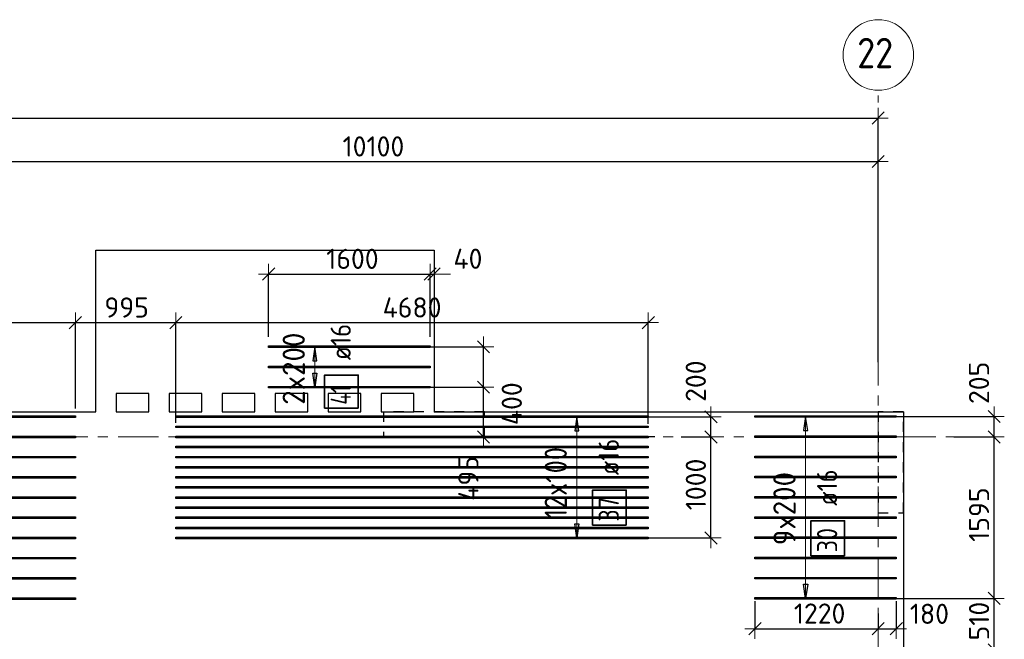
# Model space of a CAD drawing. Header units: metres. Extents: x -38 to 107, y -15 to 21.
# Tile 53 of 167: x 53.1 to 62.85, y 14.4 to 20.53. Entities that reach past the tile are written whole.
import ezdxf

# ---------------------------------------------------------------- set-up
doc = ezdxf.new("R2010")
doc.units = ezdxf.units.M
doc.header["$PDMODE"] = 65
for name, pattern in [('______11', [0.5, 0.4, -0.05, 0, -0.05]), ('______2', [0.0405, 0.03, -0.0105]), ('______5', [1.1, 0.8, -0.1, 0.1, -0.1])]:
    doc.linetypes.add(name, pattern=pattern)
for name, color, linetype, lineweight in [('XR$2$Осевая линия (1)', 7, '______5', 13), ('XR$2$Размерная линия (1)', 7, 'Continuous', 13), ('XR$4$Перекрытие (1)', 7, 'Continuous', 35), ('XR$4$Размерная линия (1)', 7, 'Continuous', 13)]:
    doc.layers.add(name, color=color, linetype=linetype, lineweight=lineweight)
doc.layers.add('XR$4$Арм.стержн.Доп. Арм верхн.зоны Х', color=7, linetype='Continuous', lineweight=35, true_color=0x8c8cff)
doc.layers.add('XR$6$Стена_ бетон несущ.', color=7, linetype='Continuous', lineweight=70, true_color=0xb4b496)
doc.styles.add('ISOCPEUR', font='txt')
doc.dimstyles.new('DIMSTYLE_3', dxfattribs={"dimtxt": 0.2, "dimasz": 0.2, "dimexe": 0, "dimexo": 0, "dimgap": 0.1, "dimtad": 2, "dimdec": 0, "dimlfac": 1000, "dimrnd": 5, "dimzin": 12, "dimdsep": 46, "dimtxsty": 'ISOCPEUR', "dimblk1": 'ALL_ML_STRICH', "dimblk2": 'ALL_ML_STRICH', "dimsah": 1, "dimcen": 0, "dimclrd": 7, "dimclre": 256, "dimclrt": 7, "dimadec": 0, "dimazin": 0, "dimtfac": 1, "dimtdec": 0, "dimtix": 1, "dimtmove": 2, "dimatfit": 3, "dimfxl": 0, "dimtzin": 0, "dimlwd": 0, "dimlwe": -3, "dimarcsym": 0})
doc.dimstyles.new('DIMSTYLE_33', dxfattribs={"dimtxt": 0.2, "dimasz": 0.2, "dimexe": 0, "dimexo": 0, "dimgap": 0.1, "dimtad": 2, "dimdec": 0, "dimlfac": 1000, "dimrnd": 5, "dimzin": 12, "dimdsep": 46, "dimtxsty": 'ISOCPEUR', "dimblk1": 'ALL_ML_STRICH', "dimblk2": 'ALL_ML_STRICH', "dimsah": 1, "dimcen": 0, "dimclrd": 7, "dimclre": 256, "dimclrt": 7, "dimadec": 0, "dimazin": 0, "dimtfac": 1, "dimtdec": 0, "dimtix": 1, "dimtmove": 2, "dimatfit": 3, "dimfxl": 0, "dimtvp": 1.2, "dimtzin": 0, "dimlwd": 0, "dimlwe": -3, "dimarcsym": 0})
doc.dimstyles.new('DIMSTYLE_34', dxfattribs={"dimtxt": 0.2, "dimasz": 0.2, "dimexe": 0, "dimexo": 0, "dimgap": 0.1, "dimtad": 0, "dimdec": 0, "dimlfac": 1000, "dimrnd": 5, "dimzin": 12, "dimdsep": 46, "dimtxsty": 'ISOCPEUR', "dimblk1": 'ALL_ML_STRICH', "dimblk2": 'ALL_ML_STRICH', "dimsah": 1, "dimcen": 0, "dimclrd": 7, "dimclre": 256, "dimclrt": 7, "dimadec": 0, "dimazin": 0, "dimtfac": 1, "dimtdec": 0, "dimtix": 1, "dimtmove": 2, "dimatfit": 3, "dimfxl": 0, "dimtvp": 1.2, "dimtzin": 0, "dimlwd": 0, "dimlwe": -3, "dimarcsym": 0})

# ---------------------------------------------------------------- blocks, each defined once
blk = doc.blocks.new('ALL_ML_STRICH')
at = {"color": 0, "linetype": 'ByBlock', "lineweight": -2}
for p, q in [((0, -0.5), (0, 0.5)), ((-1, 0), (0.5, 0)), ((-0.3, -0.3), (0.3, 0.3))]:
    blk.add_line(p, q, dxfattribs=at)
blk = doc.blocks.new('*D11')
at = {"layer": 'DEFPOINTS', "color": 7, "linetype": 'Continuous', "lineweight": 13, "transparency": 33554687}
for p in [(0.5, 19.5574), (0.5, 19.3768), (61.6, 17.1197)]:
    blk.add_point(p, dxfattribs=at)
at = {"layer": 'XR$2$Размерная линия (1)', "color": 9, "linetype": 'Continuous', "lineweight": -2, "true_color": 0xc7c7c7, "transparency": 33554687}
for p, q in [((0.5, 19.3568), (0.5, 19.5574)), ((61.6, 17.1397), (61.6, 19.5574))]:
    blk.add_line(p, q, dxfattribs=at)
at = {"layer": 'XR$2$Размерная линия (1)', "color": 7, "linetype": 'Continuous', "lineweight": -2, "transparency": 33554687}
blk.add_line((0.5, 19.5574), (61.6, 19.5574), dxfattribs=at)
at = {"layer": 'XR$2$Размерная линия (1)', "color": 7, "linetype": 'Continuous', "lineweight": 13, "transparency": 33554687, "xscale": 0.2, "yscale": 0.2, "zscale": 0.2, "rotation": 180}
blk.add_blockref('ALL_ML_STRICH', (0.5, 19.5574), dxfattribs=at)
at = {"layer": 'XR$2$Размерная линия (1)', "color": 7, "linetype": 'Continuous', "lineweight": 13, "transparency": 33554687, "xscale": 0.2, "yscale": 0.2, "zscale": 0.2}
blk.add_blockref('ALL_ML_STRICH', (61.6, 19.5574), dxfattribs=at)
at = {"layer": 'XR$2$Размерная линия (1)', "color": 7, "linetype": 'Continuous', "lineweight": 13, "transparency": 33554687, "insert": (31.1, 19.7074), "char_height": 0.2, "width": 1, "attachment_point": 5, "style": 'ISOCPEUR'}
blk.add_mtext('\\A1;{61100}', dxfattribs=at)
blk = doc.blocks.new('*D38')
at = {"layer": 'DEFPOINTS', "color": 7, "linetype": 'Continuous', "lineweight": 13, "transparency": 33554687}
for p in [(51.5, 19.1261), (61.6, 17.4912), (51.5, 17.3896)]:
    blk.add_point(p, dxfattribs=at)
at = {"layer": 'XR$2$Размерная линия (1)', "color": 9, "linetype": 'Continuous', "lineweight": -2, "true_color": 0xc7c7c7, "transparency": 33554687}
for p, q in [((51.5, 17.4096), (51.5, 19.1261)), ((61.6, 17.5112), (61.6, 19.1261))]:
    blk.add_line(p, q, dxfattribs=at)
at = {"layer": 'XR$2$Размерная линия (1)', "color": 7, "linetype": 'Continuous', "lineweight": -2, "transparency": 33554687}
blk.add_line((51.5, 19.1261), (61.6, 19.1261), dxfattribs=at)
at = {"layer": 'XR$2$Размерная линия (1)', "color": 7, "linetype": 'Continuous', "lineweight": 13, "transparency": 33554687, "xscale": 0.2, "yscale": 0.2, "zscale": 0.2, "rotation": 180}
blk.add_blockref('ALL_ML_STRICH', (51.5, 19.1261), dxfattribs=at)
at = {"layer": 'XR$2$Размерная линия (1)', "color": 7, "linetype": 'Continuous', "lineweight": 13, "transparency": 33554687, "xscale": 0.2, "yscale": 0.2, "zscale": 0.2}
blk.add_blockref('ALL_ML_STRICH', (61.6, 19.1261), dxfattribs=at)
at = {"layer": 'XR$2$Размерная линия (1)', "color": 7, "linetype": 'Continuous', "lineweight": 13, "transparency": 33554687, "insert": (56.6, 19.2761), "char_height": 0.2, "width": 1, "attachment_point": 5, "style": 'ISOCPEUR'}
blk.add_mtext('\\A1;{10100}', dxfattribs=at)
blk = doc.blocks.new('*D323')
at = {"layer": 'DEFPOINTS', "color": 7, "linetype": 'Continuous', "lineweight": 13, "transparency": 33554687}
for p in [(59.6281, 16.4), (59.2441, 15.4002), (59.9438, 15.4002)]:
    blk.add_point(p, dxfattribs=at)
at = {"layer": 'XR$4$Размерная линия (1)', "color": 9, "linetype": 'Continuous', "lineweight": -2, "true_color": 0xc7c7c7, "transparency": 33554687}
for p, q in [((59.6481, 16.4), (59.9438, 16.4)), ((59.2641, 15.4002), (59.9438, 15.4002))]:
    blk.add_line(p, q, dxfattribs=at)
at = {"layer": 'XR$4$Размерная линия (1)', "color": 7, "linetype": 'Continuous', "lineweight": -2, "transparency": 33554687}
blk.add_line((59.9438, 15.4002), (59.9438, 16.4), dxfattribs=at)
at = {"layer": 'XR$4$Размерная линия (1)', "color": 7, "linetype": 'Continuous', "lineweight": 13, "transparency": 33554687, "xscale": 0.2, "yscale": 0.2, "zscale": 0.2}
for p, rotation in [((59.9438, 16.4), 90), ((59.9438, 15.4002), 270)]:
    blk.add_blockref('ALL_ML_STRICH', p, dxfattribs=dict(at, rotation=rotation))
at = {"layer": 'XR$4$Размерная линия (1)', "color": 7, "linetype": 'Continuous', "lineweight": 13, "transparency": 33554687, "insert": (59.7938, 15.9301), "char_height": 0.2, "width": 0.8, "attachment_point": 5, "rotation": 90, "style": 'ISOCPEUR'}
blk.add_mtext('\\A1;{1000}', dxfattribs=at)
blk = doc.blocks.new('*D324')
at = {"layer": 'DEFPOINTS', "color": 7, "linetype": 'Continuous', "lineweight": 13, "transparency": 33554687}
for p in [(59.2575, 16.6002), (59.6281, 16.4), (59.9438, 16.4)]:
    blk.add_point(p, dxfattribs=at)
at = {"layer": 'XR$4$Размерная линия (1)', "color": 9, "linetype": 'Continuous', "lineweight": -2, "true_color": 0xc7c7c7, "transparency": 33554687}
for p, q in [((59.2775, 16.6002), (59.9438, 16.6002)), ((59.6481, 16.4), (59.9438, 16.4))]:
    blk.add_line(p, q, dxfattribs=at)
at = {"layer": 'XR$4$Размерная линия (1)', "color": 7, "linetype": 'Continuous', "lineweight": -2, "transparency": 33554687}
blk.add_line((59.9438, 16.4), (59.9438, 16.6002), dxfattribs=at)
at = {"layer": 'XR$4$Размерная линия (1)', "color": 7, "linetype": 'Continuous', "lineweight": 13, "transparency": 33554687, "xscale": 0.2, "yscale": 0.2, "zscale": 0.2}
for p, rotation in [((59.9438, 16.6002), 90), ((59.9438, 16.4), 270)]:
    blk.add_blockref('ALL_ML_STRICH', p, dxfattribs=dict(at, rotation=rotation))
at = {"layer": 'XR$4$Размерная линия (1)', "color": 7, "linetype": 'Continuous', "lineweight": 13, "transparency": 33554687, "insert": (59.7932, 16.9524), "char_height": 0.2, "width": 0.6, "attachment_point": 5, "rotation": 90, "style": 'ISOCPEUR'}
blk.add_mtext('\\A1;{200}', dxfattribs=at)
blk = doc.blocks.new('*D401')
at = {"layer": 'DEFPOINTS', "color": 7, "linetype": 'Continuous', "lineweight": 13, "transparency": 33554687}
for p in [(55.562, 18.0132), (55.562, 17.3719), (57.162, 17.3719)]:
    blk.add_point(p, dxfattribs=at)
at = {"layer": 'XR$4$Размерная линия (1)', "color": 9, "linetype": 'Continuous', "lineweight": -2, "true_color": 0xc7c7c7, "transparency": 33554687}
for p, q in [((55.562, 17.3919), (55.562, 18.0132)), ((57.162, 17.3919), (57.162, 18.0132))]:
    blk.add_line(p, q, dxfattribs=at)
at = {"layer": 'XR$4$Размерная линия (1)', "color": 7, "linetype": 'Continuous', "lineweight": -2, "transparency": 33554687}
blk.add_line((55.562, 18.0132), (57.162, 18.0132), dxfattribs=at)
at = {"layer": 'XR$4$Размерная линия (1)', "color": 7, "linetype": 'Continuous', "lineweight": 13, "transparency": 33554687, "xscale": 0.2, "yscale": 0.2, "zscale": 0.2, "rotation": 180}
blk.add_blockref('ALL_ML_STRICH', (55.562, 18.0132), dxfattribs=at)
at = {"layer": 'XR$4$Размерная линия (1)', "color": 7, "linetype": 'Continuous', "lineweight": 13, "transparency": 33554687, "xscale": 0.2, "yscale": 0.2, "zscale": 0.2}
blk.add_blockref('ALL_ML_STRICH', (57.162, 18.0132), dxfattribs=at)
at = {"layer": 'XR$4$Размерная линия (1)', "color": 7, "linetype": 'Continuous', "lineweight": 13, "transparency": 33554687, "insert": (56.392, 18.1632), "char_height": 0.2, "width": 0.8, "attachment_point": 5, "style": 'ISOCPEUR'}
blk.add_mtext('\\A1;{1600}', dxfattribs=at)
blk = doc.blocks.new('*D402')
at = {"layer": 'DEFPOINTS', "color": 7, "linetype": 'Continuous', "lineweight": 13, "transparency": 33554687}
for p in [(57.2002, 18.0708), (57.162, 18.0132), (57.162, 17.3719)]:
    blk.add_point(p, dxfattribs=at)
at = {"layer": 'XR$4$Размерная линия (1)', "color": 9, "linetype": 'Continuous', "lineweight": -2, "true_color": 0xc7c7c7, "transparency": 33554687}
for p, q in [((57.2002, 18.0908), (57.2002, 18.0132)), ((57.162, 17.3919), (57.162, 18.0132))]:
    blk.add_line(p, q, dxfattribs=at)
at = {"layer": 'XR$4$Размерная линия (1)', "color": 7, "linetype": 'Continuous', "lineweight": -2, "transparency": 33554687}
blk.add_line((57.162, 18.0132), (57.2002, 18.0132), dxfattribs=at)
at = {"layer": 'XR$4$Размерная линия (1)', "color": 7, "linetype": 'Continuous', "lineweight": 13, "transparency": 33554687, "xscale": 0.2, "yscale": 0.2, "zscale": 0.2}
blk.add_blockref('ALL_ML_STRICH', (57.2002, 18.0132), dxfattribs=at)
at = {"layer": 'XR$4$Размерная линия (1)', "color": 7, "linetype": 'Continuous', "lineweight": 13, "transparency": 33554687, "xscale": 0.2, "yscale": 0.2, "zscale": 0.2, "rotation": 180}
blk.add_blockref('ALL_ML_STRICH', (57.162, 18.0132), dxfattribs=at)
at = {"layer": 'XR$4$Размерная линия (1)', "color": 7, "linetype": 'Continuous', "lineweight": 13, "transparency": 33554687, "insert": (57.5361, 18.1643), "char_height": 0.2, "width": 0.4, "attachment_point": 5, "style": 'ISOCPEUR'}
blk.add_mtext('\\A1;{40}', dxfattribs=at)
blk = doc.blocks.new('*D518')
at = {"layer": 'DEFPOINTS', "color": 7, "linetype": 'Continuous', "lineweight": 13, "transparency": 33554687}
for p in [(57.1134, 16.893), (57.6912, 16.4), (59.4061, 16.4)]:
    blk.add_point(p, dxfattribs=at)
at = {"layer": 'XR$4$Размерная линия (1)', "color": 9, "linetype": 'Continuous', "lineweight": -2, "true_color": 0xc7c7c7, "transparency": 33554687}
for p, q in [((57.1334, 16.893), (57.6912, 16.893)), ((59.3861, 16.4), (57.6912, 16.4))]:
    blk.add_line(p, q, dxfattribs=at)
at = {"layer": 'XR$4$Размерная линия (1)', "color": 7, "linetype": 'Continuous', "lineweight": -2, "transparency": 33554687}
blk.add_line((57.6912, 16.4), (57.6912, 16.893), dxfattribs=at)
at = {"layer": 'XR$4$Размерная линия (1)', "color": 7, "linetype": 'Continuous', "lineweight": 13, "transparency": 33554687, "xscale": 0.2, "yscale": 0.2, "zscale": 0.2}
for p, rotation in [((57.6912, 16.893), 90), ((57.6912, 16.4), 270)]:
    blk.add_blockref('ALL_ML_STRICH', p, dxfattribs=dict(at, rotation=rotation))
at = {"layer": 'XR$4$Размерная линия (1)', "color": 7, "linetype": 'Continuous', "lineweight": 13, "transparency": 33554687, "insert": (57.5407, 15.9903), "char_height": 0.2, "width": 0.6, "attachment_point": 5, "rotation": 90, "style": 'ISOCPEUR'}
blk.add_mtext('\\A1;{495}', dxfattribs=at)
blk = doc.blocks.new('*D519')
at = {"layer": 'DEFPOINTS', "color": 7, "linetype": 'Continuous', "lineweight": 13, "transparency": 33554687}
for p in [(57.0842, 17.293), (57.1134, 16.893), (57.6912, 16.893)]:
    blk.add_point(p, dxfattribs=at)
at = {"layer": 'XR$4$Размерная линия (1)', "color": 9, "linetype": 'Continuous', "lineweight": -2, "true_color": 0xc7c7c7, "transparency": 33554687}
for p, q in [((57.1042, 17.293), (57.6912, 17.293)), ((57.1334, 16.893), (57.6912, 16.893))]:
    blk.add_line(p, q, dxfattribs=at)
at = {"layer": 'XR$4$Размерная линия (1)', "color": 7, "linetype": 'Continuous', "lineweight": -2, "transparency": 33554687}
blk.add_line((57.6912, 16.893), (57.6912, 17.293), dxfattribs=at)
at = {"layer": 'XR$4$Размерная линия (1)', "color": 7, "linetype": 'Continuous', "lineweight": 13, "transparency": 33554687, "xscale": 0.2, "yscale": 0.2, "zscale": 0.2}
for p, rotation in [((57.6912, 17.293), 90), ((57.6912, 16.893), 270)]:
    blk.add_blockref('ALL_ML_STRICH', p, dxfattribs=dict(at, rotation=rotation))
at = {"layer": 'XR$4$Размерная линия (1)', "color": 7, "linetype": 'Continuous', "lineweight": 13, "transparency": 33554687, "insert": (57.9708, 16.7291), "char_height": 0.2, "width": 0.6, "attachment_point": 5, "rotation": 90, "style": 'ISOCPEUR'}
blk.add_mtext('\\A1;{400}', dxfattribs=at)
blk = doc.blocks.new('*D608')
at = {"layer": 'DEFPOINTS', "color": 7, "linetype": 'Continuous', "lineweight": 13, "transparency": 33554687}
for p in [(61.7243, 14.8025), (61.7086, 14.2925), (62.7493, 14.2925)]:
    blk.add_point(p, dxfattribs=at)
at = {"layer": 'XR$4$Размерная линия (1)', "color": 9, "linetype": 'Continuous', "lineweight": -2, "true_color": 0xc7c7c7, "transparency": 33554687}
for p, q in [((61.7443, 14.8025), (62.7493, 14.8025)), ((61.7286, 14.2925), (62.7493, 14.2925))]:
    blk.add_line(p, q, dxfattribs=at)
at = {"layer": 'XR$4$Размерная линия (1)', "color": 7, "linetype": 'Continuous', "lineweight": -2, "transparency": 33554687}
blk.add_line((62.7493, 14.2925), (62.7493, 14.8025), dxfattribs=at)
at = {"layer": 'XR$4$Размерная линия (1)', "color": 7, "linetype": 'Continuous', "lineweight": 13, "transparency": 33554687, "xscale": 0.2, "yscale": 0.2, "zscale": 0.2}
for p, rotation in [((62.7493, 14.8025), 90), ((62.7493, 14.2925), 270)]:
    blk.add_blockref('ALL_ML_STRICH', p, dxfattribs=dict(at, rotation=rotation))
at = {"layer": 'XR$4$Размерная линия (1)', "color": 7, "linetype": 'Continuous', "lineweight": 13, "transparency": 33554687, "insert": (62.5993, 14.5775), "char_height": 0.2, "width": 0.6, "attachment_point": 5, "rotation": 90, "style": 'ISOCPEUR'}
blk.add_mtext('\\A1;{510}', dxfattribs=at)
blk = doc.blocks.new('*D609')
at = {"layer": 'DEFPOINTS', "color": 7, "linetype": 'Continuous', "lineweight": 13, "transparency": 33554687}
for p in [(62.3309, 16.4), (61.7243, 14.8025), (62.7493, 14.8025)]:
    blk.add_point(p, dxfattribs=at)
at = {"layer": 'XR$4$Размерная линия (1)', "color": 9, "linetype": 'Continuous', "lineweight": -2, "true_color": 0xc7c7c7, "transparency": 33554687}
for p, q in [((62.3509, 16.4), (62.7493, 16.4)), ((61.7443, 14.8025), (62.7493, 14.8025))]:
    blk.add_line(p, q, dxfattribs=at)
at = {"layer": 'XR$4$Размерная линия (1)', "color": 7, "linetype": 'Continuous', "lineweight": -2, "transparency": 33554687}
blk.add_line((62.7493, 14.8025), (62.7493, 16.4), dxfattribs=at)
at = {"layer": 'XR$4$Размерная линия (1)', "color": 7, "linetype": 'Continuous', "lineweight": 13, "transparency": 33554687, "xscale": 0.2, "yscale": 0.2, "zscale": 0.2}
for p, rotation in [((62.7493, 16.4), 90), ((62.7493, 14.8025), 270)]:
    blk.add_blockref('ALL_ML_STRICH', p, dxfattribs=dict(at, rotation=rotation))
at = {"layer": 'XR$4$Размерная линия (1)', "color": 7, "linetype": 'Continuous', "lineweight": 13, "transparency": 33554687, "insert": (62.5993, 15.6313), "char_height": 0.2, "width": 0.8, "attachment_point": 5, "rotation": 90, "style": 'ISOCPEUR'}
blk.add_mtext('\\A1;{1595}', dxfattribs=at)
blk = doc.blocks.new('*D610')
at = {"layer": 'DEFPOINTS', "color": 7, "linetype": 'Continuous', "lineweight": 13, "transparency": 33554687}
for p in [(61.7445, 16.6025), (62.3309, 16.4), (62.7493, 16.4)]:
    blk.add_point(p, dxfattribs=at)
at = {"layer": 'XR$4$Размерная линия (1)', "color": 9, "linetype": 'Continuous', "lineweight": -2, "true_color": 0xc7c7c7, "transparency": 33554687}
for p, q in [((61.7645, 16.6025), (62.7493, 16.6025)), ((62.3509, 16.4), (62.7493, 16.4))]:
    blk.add_line(p, q, dxfattribs=at)
at = {"layer": 'XR$4$Размерная линия (1)', "color": 7, "linetype": 'Continuous', "lineweight": -2, "transparency": 33554687}
blk.add_line((62.7493, 16.4), (62.7493, 16.6025), dxfattribs=at)
at = {"layer": 'XR$4$Размерная линия (1)', "color": 7, "linetype": 'Continuous', "lineweight": 13, "transparency": 33554687, "xscale": 0.2, "yscale": 0.2, "zscale": 0.2}
for p, rotation in [((62.7493, 16.6025), 90), ((62.7493, 16.4), 270)]:
    blk.add_blockref('ALL_ML_STRICH', p, dxfattribs=dict(at, rotation=rotation))
at = {"layer": 'XR$4$Размерная линия (1)', "color": 7, "linetype": 'Continuous', "lineweight": 13, "transparency": 33554687, "insert": (62.5986, 16.9358), "char_height": 0.2, "width": 0.6, "attachment_point": 5, "rotation": 90, "style": 'ISOCPEUR'}
blk.add_mtext('\\A1;{205}', dxfattribs=at)
blk = doc.blocks.new('*D611')
at = {"layer": 'DEFPOINTS', "color": 7, "linetype": 'Continuous', "lineweight": 13, "transparency": 33554687}
for p in [(60.3794, 14.7945), (61.6, 14.6729), (60.3794, 14.5022)]:
    blk.add_point(p, dxfattribs=at)
at = {"layer": 'XR$4$Размерная линия (1)', "color": 9, "linetype": 'Continuous', "lineweight": -2, "true_color": 0xc7c7c7, "transparency": 33554687}
for p, q in [((60.3794, 14.7745), (60.3794, 14.5022)), ((61.6, 14.6529), (61.6, 14.5022))]:
    blk.add_line(p, q, dxfattribs=at)
at = {"layer": 'XR$4$Размерная линия (1)', "color": 7, "linetype": 'Continuous', "lineweight": -2, "transparency": 33554687}
blk.add_line((60.3794, 14.5022), (61.6, 14.5022), dxfattribs=at)
at = {"layer": 'XR$4$Размерная линия (1)', "color": 7, "linetype": 'Continuous', "lineweight": 13, "transparency": 33554687, "xscale": 0.2, "yscale": 0.2, "zscale": 0.2, "rotation": 180}
blk.add_blockref('ALL_ML_STRICH', (60.3794, 14.5022), dxfattribs=at)
at = {"layer": 'XR$4$Размерная линия (1)', "color": 7, "linetype": 'Continuous', "lineweight": 13, "transparency": 33554687, "xscale": 0.2, "yscale": 0.2, "zscale": 0.2}
blk.add_blockref('ALL_ML_STRICH', (61.6, 14.5022), dxfattribs=at)
at = {"layer": 'XR$4$Размерная линия (1)', "color": 7, "linetype": 'Continuous', "lineweight": 13, "transparency": 33554687, "insert": (61.0197, 14.6522), "char_height": 0.2, "width": 0.8, "attachment_point": 5, "style": 'ISOCPEUR'}
blk.add_mtext('\\A1;{1220}', dxfattribs=at)
blk = doc.blocks.new('*D612')
at = {"layer": 'DEFPOINTS', "color": 7, "linetype": 'Continuous', "lineweight": 13, "transparency": 33554687}
for p in [(61.7794, 14.7945), (61.6, 14.6729), (61.6, 14.5022)]:
    blk.add_point(p, dxfattribs=at)
at = {"layer": 'XR$4$Размерная линия (1)', "color": 9, "linetype": 'Continuous', "lineweight": -2, "true_color": 0xc7c7c7, "transparency": 33554687}
for p, q in [((61.7794, 14.7745), (61.7794, 14.5022)), ((61.6, 14.6529), (61.6, 14.5022))]:
    blk.add_line(p, q, dxfattribs=at)
at = {"layer": 'XR$4$Размерная линия (1)', "color": 7, "linetype": 'Continuous', "lineweight": -2, "transparency": 33554687}
blk.add_line((61.6, 14.5022), (61.7794, 14.5022), dxfattribs=at)
at = {"layer": 'XR$4$Размерная линия (1)', "color": 7, "linetype": 'Continuous', "lineweight": 13, "transparency": 33554687, "xscale": 0.2, "yscale": 0.2, "zscale": 0.2, "rotation": 180}
blk.add_blockref('ALL_ML_STRICH', (61.6, 14.5022), dxfattribs=at)
at = {"layer": 'XR$4$Размерная линия (1)', "color": 7, "linetype": 'Continuous', "lineweight": 13, "transparency": 33554687, "xscale": 0.2, "yscale": 0.2, "zscale": 0.2}
blk.add_blockref('ALL_ML_STRICH', (61.7794, 14.5022), dxfattribs=at)
at = {"layer": 'XR$4$Размерная линия (1)', "color": 7, "linetype": 'Continuous', "lineweight": 13, "transparency": 33554687, "insert": (62.1074, 14.6493), "char_height": 0.2, "width": 0.6, "attachment_point": 5, "style": 'ISOCPEUR'}
blk.add_mtext('\\A1;{180}', dxfattribs=at)
blk = doc.blocks.new('*D625')
at = {"layer": 'DEFPOINTS', "color": 7, "linetype": 'Continuous', "lineweight": 13, "transparency": 33554687}
for p in [(51.5, 17.532), (51.5, 17.01), (53.6475, 16.6612)]:
    blk.add_point(p, dxfattribs=at)
at = {"layer": 'XR$4$Размерная линия (1)', "color": 9, "linetype": 'Continuous', "lineweight": -2, "true_color": 0xc7c7c7, "transparency": 33554687}
for p, q in [((51.5, 17.03), (51.5, 17.532)), ((53.6475, 16.6812), (53.6475, 17.532))]:
    blk.add_line(p, q, dxfattribs=at)
at = {"layer": 'XR$4$Размерная линия (1)', "color": 7, "linetype": 'Continuous', "lineweight": -2, "transparency": 33554687}
blk.add_line((51.5, 17.532), (53.6475, 17.532), dxfattribs=at)
at = {"layer": 'XR$4$Размерная линия (1)', "color": 7, "linetype": 'Continuous', "lineweight": 13, "transparency": 33554687, "xscale": 0.2, "yscale": 0.2, "zscale": 0.2, "rotation": 180}
blk.add_blockref('ALL_ML_STRICH', (51.5, 17.532), dxfattribs=at)
at = {"layer": 'XR$4$Размерная линия (1)', "color": 7, "linetype": 'Continuous', "lineweight": 13, "transparency": 33554687, "xscale": 0.2, "yscale": 0.2, "zscale": 0.2}
blk.add_blockref('ALL_ML_STRICH', (53.6475, 17.532), dxfattribs=at)
at = {"layer": 'XR$4$Размерная линия (1)', "color": 7, "linetype": 'Continuous', "lineweight": 13, "transparency": 33554687, "insert": (52.6038, 17.682), "char_height": 0.2, "width": 0.8, "attachment_point": 5, "style": 'ISOCPEUR'}
blk.add_mtext('\\A1;{2150}', dxfattribs=at)
blk = doc.blocks.new('*D626')
at = {"layer": 'DEFPOINTS', "color": 7, "linetype": 'Continuous', "lineweight": 13, "transparency": 33554687}
for p in [(53.6475, 17.532), (53.6475, 16.6612), (54.6429, 16.5207)]:
    blk.add_point(p, dxfattribs=at)
at = {"layer": 'XR$4$Размерная линия (1)', "color": 9, "linetype": 'Continuous', "lineweight": -2, "true_color": 0xc7c7c7, "transparency": 33554687}
for p, q in [((53.6475, 16.6812), (53.6475, 17.532)), ((54.6429, 16.5407), (54.6429, 17.532))]:
    blk.add_line(p, q, dxfattribs=at)
at = {"layer": 'XR$4$Размерная линия (1)', "color": 7, "linetype": 'Continuous', "lineweight": -2, "transparency": 33554687}
blk.add_line((53.6475, 17.532), (54.6429, 17.532), dxfattribs=at)
at = {"layer": 'XR$4$Размерная линия (1)', "color": 7, "linetype": 'Continuous', "lineweight": 13, "transparency": 33554687, "xscale": 0.2, "yscale": 0.2, "zscale": 0.2, "rotation": 180}
blk.add_blockref('ALL_ML_STRICH', (53.6475, 17.532), dxfattribs=at)
at = {"layer": 'XR$4$Размерная линия (1)', "color": 7, "linetype": 'Continuous', "lineweight": 13, "transparency": 33554687, "xscale": 0.2, "yscale": 0.2, "zscale": 0.2}
blk.add_blockref('ALL_ML_STRICH', (54.6429, 17.532), dxfattribs=at)
at = {"layer": 'XR$4$Размерная линия (1)', "color": 7, "linetype": 'Continuous', "lineweight": 13, "transparency": 33554687, "insert": (54.1552, 17.682), "char_height": 0.2, "width": 0.6, "attachment_point": 5, "style": 'ISOCPEUR'}
blk.add_mtext('\\A1;{995}', dxfattribs=at)
blk = doc.blocks.new('*D627')
at = {"layer": 'DEFPOINTS', "color": 7, "linetype": 'Continuous', "lineweight": 13, "transparency": 33554687}
for p in [(54.6429, 17.532), (54.6429, 16.5207), (59.3229, 16.5102)]:
    blk.add_point(p, dxfattribs=at)
at = {"layer": 'XR$4$Размерная линия (1)', "color": 9, "linetype": 'Continuous', "lineweight": -2, "true_color": 0xc7c7c7, "transparency": 33554687}
for p, q in [((54.6429, 16.5407), (54.6429, 17.532)), ((59.3229, 16.5302), (59.3229, 17.532))]:
    blk.add_line(p, q, dxfattribs=at)
at = {"layer": 'XR$4$Размерная линия (1)', "color": 7, "linetype": 'Continuous', "lineweight": -2, "transparency": 33554687}
blk.add_line((54.6429, 17.532), (59.3229, 17.532), dxfattribs=at)
at = {"layer": 'XR$4$Размерная линия (1)', "color": 7, "linetype": 'Continuous', "lineweight": 13, "transparency": 33554687, "xscale": 0.2, "yscale": 0.2, "zscale": 0.2, "rotation": 180}
blk.add_blockref('ALL_ML_STRICH', (54.6429, 17.532), dxfattribs=at)
at = {"layer": 'XR$4$Размерная линия (1)', "color": 7, "linetype": 'Continuous', "lineweight": 13, "transparency": 33554687, "xscale": 0.2, "yscale": 0.2, "zscale": 0.2}
blk.add_blockref('ALL_ML_STRICH', (59.3229, 17.532), dxfattribs=at)
at = {"layer": 'XR$4$Размерная линия (1)', "color": 7, "linetype": 'Continuous', "lineweight": 13, "transparency": 33554687, "insert": (56.9829, 17.682), "char_height": 0.2, "width": 0.8, "attachment_point": 5, "style": 'ISOCPEUR'}
blk.add_mtext('\\A1;{4680}', dxfattribs=at)

msp = doc.modelspace()

# ---------------------------------------------------------------- linework, layer by layer
at = {"layer": 'XR$2$Осевая линия (1)', "color": 253, "linetype": '______11', "lineweight": 13, "true_color": 0xa0a0a0, "transparency": 33554687}
for p, q in [((61.6, -3.39), (61.6, 19.78)), ((-2.63, 16.4), (62.6, 16.4))]:
    msp.add_line(p, q, dxfattribs=at)
at = {"layer": 'XR$2$Осевая линия (1)', "color": 7, "linetype": 'Continuous', "lineweight": 13, "transparency": 33554687}
msp.add_circle((61.6018, 20.1812), 0.3493, dxfattribs=at)
at = {"layer": 'XR$4$Арм.стержн.Доп. Арм верхн.зоны Х', "color": 253, "linetype": 'Continuous', "lineweight": -3, "true_color": 0xa0a0a0, "transparency": 33554687}
for p, q in [((56.0207, 17.293), (55.9207, 17.293)), ((56.0207, 17.293), (56.1207, 17.293)), ((56.0207, 16.893), (55.9207, 16.893)), ((56.0207, 16.893), (56.1207, 16.893)), ((58.6162, 16.6002), (58.5162, 16.6002)), ((58.6162, 16.6002), (58.7162, 16.6002)), ((60.8815, 16.6025), (60.7815, 16.6025)), ((60.8815, 16.6025), (60.9815, 16.6025)), ((58.6162, 15.4002), (58.5162, 15.4002)), ((58.6162, 15.4002), (58.7162, 15.4002)), ((60.8815, 14.8025), (60.7815, 14.8025)), ((60.8815, 14.8025), (60.9815, 14.8025))]:
    msp.add_line(p, q, dxfattribs=at)
at = {"layer": 'XR$4$Арм.стержн.Доп. Арм верхн.зоны Х', "color": 7, "linetype": 'Continuous', "lineweight": 25, "transparency": 33554687}
for p, q in [((56.0207, 17.293), (56.0007, 17.153)), ((56.0407, 17.153), (56.0207, 17.293)), ((56.0007, 17.153), (56.0407, 17.153)), ((56.0207, 16.893), (56.0007, 17.033)), ((56.0007, 17.033), (56.0407, 17.033)), ((56.0407, 17.033), (56.0207, 16.893)), ((58.6162, 16.6002), (58.5962, 16.4602)), ((58.6362, 16.4602), (58.6162, 16.6002)), ((60.8815, 16.6025), (60.8615, 16.4625)), ((60.9015, 16.4625), (60.8815, 16.6025)), ((58.5962, 16.4602), (58.6362, 16.4602)), ((60.8615, 16.4625), (60.9015, 16.4625)), ((58.6162, 15.4002), (58.5962, 15.5402)), ((58.5962, 15.5402), (58.6362, 15.5402)), ((58.6362, 15.5402), (58.6162, 15.4002)), ((60.8815, 14.8025), (60.8615, 14.9425)), ((60.8615, 14.9425), (60.9015, 14.9425)), ((60.9015, 14.9425), (60.8815, 14.8025))]:
    msp.add_line(p, q, dxfattribs=at)
at = {"layer": 'XR$4$Арм.стержн.Доп. Арм верхн.зоны Х', "color": 7, "linetype": 'Continuous', "lineweight": 13, "transparency": 33554687}
for p, q in [((56.0207, 17.293), (56.0207, 17.293)), ((56.0207, 16.893), (56.0207, 17.293)), ((56.0207, 16.893), (56.0207, 16.893)), ((58.6162, 16.6002), (58.6162, 16.6002)), ((58.6162, 15.4002), (58.6162, 16.6002)), ((60.8815, 16.6025), (60.8815, 16.6025)), ((60.8815, 14.8025), (60.8815, 16.6025)), ((58.6162, 15.4002), (58.6162, 15.4002)), ((60.8815, 14.8025), (60.8815, 14.8025))]:
    msp.add_line(p, q, dxfattribs=at)
at = {"layer": 'XR$4$Арм.стержн.Доп. Арм верхн.зоны Х', "color": 7, "linetype": 'Continuous', "lineweight": 25, "transparency": 33554687}
for points in [[(57.162, 17.285), (55.562, 17.285), (55.562, 17.301), (57.162, 17.301), (57.162, 17.285)], [(57.162, 17.085), (55.562, 17.085), (55.562, 17.101), (57.162, 17.101), (57.162, 17.085)], [(57.162, 16.885), (55.562, 16.885), (55.562, 16.901), (57.162, 16.901), (57.162, 16.885)], [(53.6475, 16.5922), (49.7475, 16.5922), (49.7475, 16.6082), (53.6475, 16.6082), (53.6475, 16.5922)], [(59.3229, 16.5922), (54.6429, 16.5922), (54.6429, 16.6082), (59.3229, 16.6082), (59.3229, 16.5922)], [(61.7794, 16.5945), (60.3794, 16.5945), (60.3794, 16.6105), (61.7794, 16.6105), (61.7794, 16.5945)], [(59.3229, 16.4922), (54.6429, 16.4922), (54.6429, 16.5082), (59.3229, 16.5082), (59.3229, 16.4922)], [(53.6475, 16.3922), (49.7475, 16.3922), (49.7475, 16.4082), (53.6475, 16.4082), (53.6475, 16.3922)], [(59.3229, 16.3922), (54.6429, 16.3922), (54.6429, 16.4082), (59.3229, 16.4082), (59.3229, 16.3922)], [(61.7794, 16.3945), (60.3794, 16.3945), (60.3794, 16.4105), (61.7794, 16.4105), (61.7794, 16.3945)], [(59.3229, 16.2922), (54.6429, 16.2922), (54.6429, 16.3082), (59.3229, 16.3082), (59.3229, 16.2922)], [(53.6475, 16.1922), (49.7475, 16.1922), (49.7475, 16.2082), (53.6475, 16.2082), (53.6475, 16.1922)], [(59.3229, 16.1922), (54.6429, 16.1922), (54.6429, 16.2082), (59.3229, 16.2082), (59.3229, 16.1922)], [(61.7794, 16.1945), (60.3794, 16.1945), (60.3794, 16.2105), (61.7794, 16.2105), (61.7794, 16.1945)], [(59.3229, 16.0922), (54.6429, 16.0922), (54.6429, 16.1082), (59.3229, 16.1082), (59.3229, 16.0922)], [(53.6475, 15.9922), (49.7475, 15.9922), (49.7475, 16.0082), (53.6475, 16.0082), (53.6475, 15.9922)], [(59.3229, 15.9922), (54.6429, 15.9922), (54.6429, 16.0082), (59.3229, 16.0082), (59.3229, 15.9922)], [(61.7794, 15.9945), (60.3794, 15.9945), (60.3794, 16.0105), (61.7794, 16.0105), (61.7794, 15.9945)], [(59.3229, 15.8922), (54.6429, 15.8922), (54.6429, 15.9082), (59.3229, 15.9082), (59.3229, 15.8922)], [(53.6475, 15.7922), (49.7475, 15.7922), (49.7475, 15.8082), (53.6475, 15.8082), (53.6475, 15.7922)], [(59.3229, 15.7922), (54.6429, 15.7922), (54.6429, 15.8082), (59.3229, 15.8082), (59.3229, 15.7922)], [(61.7794, 15.7945), (60.3794, 15.7945), (60.3794, 15.8105), (61.7794, 15.8105), (61.7794, 15.7945)], [(59.3229, 15.6922), (54.6429, 15.6922), (54.6429, 15.7082), (59.3229, 15.7082), (59.3229, 15.6922)], [(53.6475, 15.5922), (49.7475, 15.5922), (49.7475, 15.6082), (53.6475, 15.6082), (53.6475, 15.5922)], [(59.3229, 15.5922), (54.6429, 15.5922), (54.6429, 15.6082), (59.3229, 15.6082), (59.3229, 15.5922)], [(61.7794, 15.5945), (60.3794, 15.5945), (60.3794, 15.6105), (61.7794, 15.6105), (61.7794, 15.5945)], [(59.3229, 15.4922), (54.6429, 15.4922), (54.6429, 15.5082), (59.3229, 15.5082), (59.3229, 15.4922)], [(61.7794, 15.3945), (60.3794, 15.3945), (60.3794, 15.4105), (61.7794, 15.4105), (61.7794, 15.3945)], [(53.6475, 15.3922), (49.7475, 15.3922), (49.7475, 15.4082), (53.6475, 15.4082), (53.6475, 15.3922)], [(59.3229, 15.3922), (54.6429, 15.3922), (54.6429, 15.4082), (59.3229, 15.4082), (59.3229, 15.3922)], [(53.6475, 15.1922), (49.7475, 15.1922), (49.7475, 15.2082), (53.6475, 15.2082), (53.6475, 15.1922)], [(61.7794, 15.1945), (60.3794, 15.1945), (60.3794, 15.2105), (61.7794, 15.2105), (61.7794, 15.1945)], [(53.6475, 14.9922), (49.7475, 14.9922), (49.7475, 15.0082), (53.6475, 15.0082), (53.6475, 14.9922)], [(61.7794, 14.9945), (60.3794, 14.9945), (60.3794, 15.0105), (61.7794, 15.0105), (61.7794, 14.9945)], [(53.6475, 14.7922), (49.7475, 14.7922), (49.7475, 14.8082), (53.6475, 14.8082), (53.6475, 14.7922)], [(61.7794, 14.7945), (60.3794, 14.7945), (60.3794, 14.8105), (61.7794, 14.8105), (61.7794, 14.7945)]]:
    msp.add_lwpolyline(points, dxfattribs=at)
at = {"layer": 'XR$4$Арм.стержн.Доп. Арм верхн.зоны Х', "color": 7, "linetype": 'Continuous', "lineweight": 35, "transparency": 33554687}
for points in [[(56.4494, 16.6862), (56.4494, 17.0129), (56.116, 17.0129), (56.116, 16.6862), (56.4494, 16.6862)], [(59.1047, 15.5284), (59.1047, 15.8751), (58.7714, 15.8751), (58.7714, 15.5284), (59.1047, 15.5284)], [(61.2676, 15.2248), (61.2676, 15.5715), (60.9343, 15.5715), (60.9343, 15.2248), (61.2676, 15.2248)]]:
    msp.add_lwpolyline(points, dxfattribs=at)
at = {"layer": 'XR$4$Перекрытие (1)', "color": 7, "linetype": 'Continuous', "lineweight": 25, "transparency": 33554687}
for p, q in [((53.8502, 16.8302), (53.8502, 18.2502)), ((53.8502, 18.2502), (57.2002, 18.2502)), ((57.2002, 18.2502), (57.2002, 16.8302)), ((53.8502, 16.6502), (53.8502, 16.8302)), ((54.3752, 16.8302), (54.0502, 16.8302)), ((54.0502, 16.8302), (54.0502, 16.6502)), ((54.3752, 16.6502), (54.3752, 16.8302)), ((54.9002, 16.8302), (54.5752, 16.8302)), ((54.5752, 16.8302), (54.5752, 16.6502)), ((54.9002, 16.6502), (54.9002, 16.8302)), ((55.4252, 16.8302), (55.1002, 16.8302)), ((55.1002, 16.8302), (55.1002, 16.6502)), ((55.4252, 16.6502), (55.4252, 16.8302)), ((55.9502, 16.8302), (55.6252, 16.8302)), ((55.6252, 16.8302), (55.6252, 16.6502)), ((55.9502, 16.6502), (55.9502, 16.8302)), ((56.4752, 16.8302), (56.1502, 16.8302)), ((56.1502, 16.8302), (56.1502, 16.6502)), ((56.4752, 16.6502), (56.4752, 16.8302)), ((57.0002, 16.8302), (56.6752, 16.8302)), ((56.6752, 16.8302), (56.6752, 16.6502)), ((57.0002, 16.6502), (57.0002, 16.8302)), ((57.2002, 16.8302), (57.2002, 16.6502)), ((51.6, 16.6502), (53.8502, 16.6502)), ((54.0502, 16.6502), (54.3752, 16.6502)), ((54.5752, 16.6502), (54.9002, 16.6502)), ((55.1002, 16.6502), (55.4252, 16.6502)), ((55.6252, 16.6502), (55.9502, 16.6502)), ((56.1502, 16.6502), (56.4752, 16.6502)), ((56.6752, 16.6502), (57.0002, 16.6502)), ((57.2002, 16.6502), (61.85, 16.6502)), ((61.85, 16.6502), (61.85, 13.8374))]:
    msp.add_line(p, q, dxfattribs=at)
at = {"layer": 'XR$6$Стена_ бетон несущ.', "color": 253, "linetype": '______2', "lineweight": -3, "true_color": 0xa0a0a0, "transparency": 33554687}
for points in [[(57.7, 16.65), (56.7, 16.65), (56.7, 16.4), (57.7, 16.4), (57.7, 16.65)], [(61.85, 16.65), (61.6, 16.65), (61.6, 15.65), (61.85, 15.65), (61.85, 16.65)]]:
    msp.add_lwpolyline(points, close=True, dxfattribs=at)

# ---------------------------------------------------------------- texts
at = {"layer": 'XR$2$Осевая линия (1)', "color": 7, "linetype": 'Continuous', "lineweight": 13, "transparency": 33554687, "insert": (61.3918, 20.0507), "char_height": 0.3, "width": 0.550812, "attachment_point": 7, "style": 'ISOCPEUR'}
msp.add_mtext('\\W0.87;22', dxfattribs=at)
at = {"layer": 'XR$4$Арм.стержн.Доп. Арм верхн.зоны Х', "color": 7, "linetype": 'Continuous', "lineweight": 13, "transparency": 33554687, "char_height": 0.22, "attachment_point": 7, "rotation": 90, "style": 'ISOCPEUR'}
for s, insert, width in [('\\W0.95;2x200', (55.9207, 16.719), 0.873359), ('\\W0.86;12x100', (58.5162, 15.5932), 0.930455), ('\\W0.95;9x200', (60.7815, 15.3285), 0.873359)]:
    msp.add_mtext(s, dxfattribs=dict(at, insert=insert, width=width))
at = {"layer": 'XR$4$Арм.стержн.Доп. Арм верхн.зоны Х', "color": 7, "linetype": 'Continuous', "lineweight": 25, "transparency": 33554687, "char_height": 0.2, "attachment_point": 7, "rotation": 90, "style": 'ISOCPEUR'}
for s, insert, width in [('\\W0.89; ø16 ', (56.376, 17.0462), 0.749105), ('\\W0.76;41', (56.376, 16.7196), 0.336375), ('\\W0.89; ø16 ', (59.0314, 15.9084), 0.749105), ('\\W0.89; ø16 ', (61.1943, 15.6048), 0.749105), ('\\W0.87;37', (59.0314, 15.5618), 0.367208), ('\\W0.87;30', (61.1943, 15.2581), 0.367208)]:
    msp.add_mtext(s, dxfattribs=dict(at, insert=insert, width=width))

# ---------------------------------------------------------------- dimensions: what is measured, and where the dimension line sits
at = {"layer": 'XR$2$Размерная линия (1)', "color": 7, "linetype": 'Continuous', "lineweight": 13, "transparency": 33554687}
for base, p1, p2, picture, middle in [((61.6, 19.5574), (0.5, 19.3568), (61.6, 17.1397), '*D11', (31.1, 19.7074)), ((61.6, 19.1261), (51.5, 17.4096), (61.6, 17.5112), '*D38', (56.6, 19.2761))]:
    dim = msp.add_linear_dim(base=base, p1=p1, p2=p2, dimstyle='DIMSTYLE_3', override={"dimpost": '<>', "dimclrd": 7, "dimclre": 9, "dimclrt": 7, "dimlwd": 0, "dimlwe": 65533}, dxfattribs=at)
    dim.commit()
    dim.dimension.update_dxf_attribs({"geometry": picture, "text_midpoint": middle, "dimtype": 160})
at = {"layer": 'XR$4$Размерная линия (1)', "color": 7, "linetype": 'Continuous', "lineweight": 13, "transparency": 33554687}
for base, p1, p2, dimstyle, picture, middle in [((57.162, 18.0132), (55.562, 17.3919), (57.162, 17.3919), 'DIMSTYLE_3', '*D401', (56.392, 18.1632)), ((57.2002, 18.0132), (57.162, 17.3919), (57.2002, 18.0908), 'DIMSTYLE_33', '*D402', (57.5361, 18.1643)), ((53.64752, 17.53196), (51.5, 17.03004), (53.64752, 16.68124), 'DIMSTYLE_3', '*D625', (52.60376, 17.68196)), ((54.6429, 17.532), (53.6475, 16.6812), (54.6429, 16.5407), 'DIMSTYLE_3', '*D626', (54.1552, 17.682)), ((59.3229, 17.532), (54.6429, 16.5407), (59.3229, 16.5302), 'DIMSTYLE_3', '*D627', (56.9829, 17.682)), ((61.6, 14.5022), (60.3794, 14.7745), (61.6, 14.6529), 'DIMSTYLE_3', '*D611', (61.0197, 14.6522)), ((61.7794, 14.5022), (61.6, 14.6529), (61.7794, 14.7745), 'DIMSTYLE_33', '*D612', (62.1074, 14.6493))]:
    dim = msp.add_linear_dim(base=base, p1=p1, p2=p2, dimstyle=dimstyle, override={"dimpost": '<>', "dimclrd": 7, "dimclre": 9, "dimclrt": 7, "dimlwd": 0, "dimlwe": 65533}, dxfattribs=at)
    dim.commit()
    dim.dimension.update_dxf_attribs({"geometry": picture, "text_midpoint": middle, "dimtype": 160})
for base, p1, p2, dimstyle, picture, middle in [((57.6912, 17.293), (57.1334, 16.893), (57.1042, 17.293), 'DIMSTYLE_34', '*D519', (57.9708, 16.7291)), ((59.9438, 16.6002), (59.6481, 16.4), (59.2775, 16.6002), 'DIMSTYLE_33', '*D324', (59.7932, 16.9524)), ((62.74929, 16.60251), (62.35092, 16.4), (61.76453, 16.60251), 'DIMSTYLE_33', '*D610', (62.59855, 16.93585)), ((57.6912, 16.893), (59.3861, 16.4), (57.1334, 16.893), 'DIMSTYLE_33', '*D518', (57.5407, 15.9903)), ((59.9438, 16.4), (59.2641, 15.4002), (59.6481, 16.4), 'DIMSTYLE_3', '*D323', (59.7938, 15.9301)), ((62.74929, 16.4), (61.74435, 14.80251), (62.35092, 16.4), 'DIMSTYLE_3', '*D609', (62.59929, 15.63126)), ((62.7493, 14.8025), (61.7286, 14.2925), (61.7443, 14.8025), 'DIMSTYLE_33', '*D608', (62.5993, 14.5775))]:
    dim = msp.add_linear_dim(base=base, p1=p1, p2=p2, angle=90, dimstyle=dimstyle, override={"dimpost": '<>', "dimclrd": 7, "dimclre": 9, "dimclrt": 7, "dimlwd": 0, "dimlwe": 65533}, dxfattribs=at)
    dim.commit()
    dim.dimension.update_dxf_attribs({"geometry": picture, "text_midpoint": middle, "dimtype": 160})

doc.saveas('drawing.dxf')
